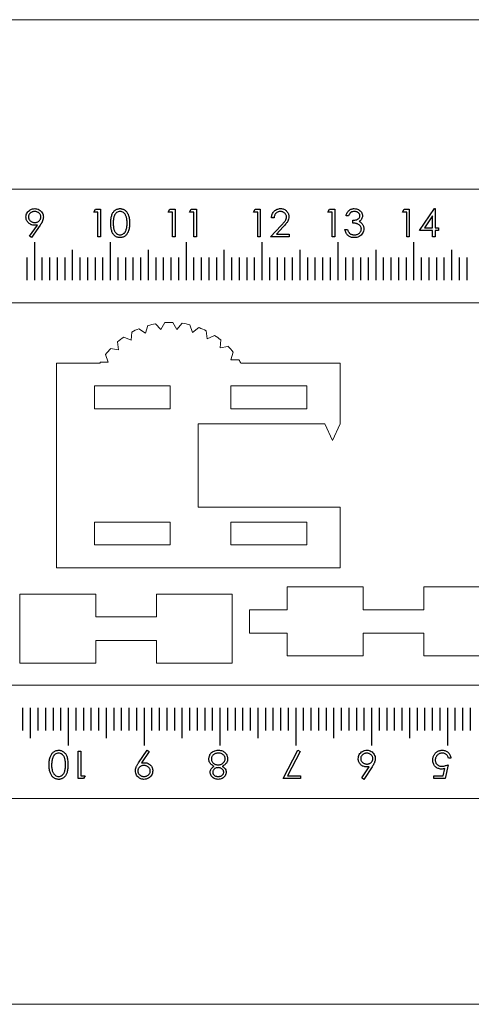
# Model space of a CAD drawing. Header units: millimetres. Extents: x 1 to 252, y 0 to 298.
# Tile 2 of 3: x 118 to 178, y 168 to 298. Entities that reach past the tile are written whole.
import ezdxf

# ---------------------------------------------------------------- set-up
doc = ezdxf.new("R2010")
doc.units = ezdxf.units.MM

msp = doc.modelspace()

# ---------------------------------------------------------------- linework, layer by layer
at = {"color": 7, "linetype": 'Continuous', "lineweight": 0}
for p, q in [((252.5, 297.71), (2.5, 297.71)), ((252.5, 167.71), (2.5, 167.71))]:
    msp.add_line(p, q, dxfattribs=at)
at = {"color": 7, "linetype": 'Continuous', "lineweight": 15}
for p, q in [((221.33, 275.32), (29.33, 275.32)), ((21.33, 260.32), (221.33, 260.32)), ((136.98, 256.79), (136.26, 257.56)), ((137.5, 257.72), (136.98, 256.79)), ((139.08, 256.82), (138.53, 257.74)), ((139.78, 257.63), (139.08, 256.82)), ((141.14, 256.42), (140.8, 257.42)), ((133.13, 256.46), (133.05, 255.4)), ((134.94, 256.31), (134.07, 256.91)), ((135.25, 257.33), (134.94, 256.31)), ((141.99, 257.05), (141.14, 256.42)), ((143.07, 255.58), (142.95, 256.64)), ((131.24, 255.17), (131.39, 254.12)), ((133.05, 255.4), (132.06, 255.81)), ((144.03, 256.02), (143.07, 255.58)), ((144.77, 254.36), (144.88, 255.42)), ((129.67, 253.51), (130.03, 252.51)), ((131.39, 254.12), (130.34, 254.31)), ((145.81, 254.58), (144.77, 254.36)), ((146.18, 252.8), (146.51, 253.82)), ((123.21, 252.35), (123.21, 225.35)), ((128.9, 252.35), (123.21, 252.35)), ((130.03, 252.51), (128.97, 252.48)), ((147.24, 252.8), (146.18, 252.8)), ((160.59, 252.35), (147.52, 252.35)), ((160.59, 244.35), (160.59, 252.35)), ((138.21, 249.35), (128.21, 249.35)), ((128.21, 249.35), (128.21, 246.35)), ((138.21, 246.35), (138.21, 249.35)), ((156.21, 249.35), (146.21, 249.35)), ((146.21, 249.35), (146.21, 246.35)), ((156.21, 246.35), (156.21, 249.35)), ((128.21, 246.35), (138.21, 246.35)), ((146.21, 246.35), (156.21, 246.35)), ((141.9, 233.35), (141.9, 244.35)), ((158.59, 244.35), (141.9, 244.35)), ((158.59, 244.35), (159.59, 242.16)), ((159.59, 242.16), (160.59, 244.35)), ((141.9, 233.35), (160.59, 233.35)), ((160.59, 225.35), (160.59, 233.35)), ((138.21, 231.35), (128.21, 231.35)), ((128.21, 231.35), (128.21, 228.35)), ((138.21, 228.35), (138.21, 231.35)), ((156.21, 231.35), (146.21, 231.35)), ((146.21, 231.35), (146.21, 228.35)), ((156.21, 228.35), (156.21, 231.35)), ((128.21, 228.35), (138.21, 228.35)), ((146.21, 228.35), (156.21, 228.35)), ((123.21, 225.35), (160.59, 225.35)), ((153.63, 222.81), (153.63, 219.81)), ((163.63, 222.81), (153.63, 222.81)), ((163.63, 219.81), (163.63, 222.81)), ((171.63, 222.81), (171.63, 219.81)), ((181.63, 222.81), (171.63, 222.81)), ((118.38, 221.85), (118.38, 212.75)), ((128.38, 221.85), (118.38, 221.85)), ((128.38, 218.85), (128.38, 221.85)), ((136.38, 221.85), (136.38, 218.85)), ((146.38, 221.85), (136.38, 221.85)), ((146.38, 212.75), (146.38, 221.85)), ((153.63, 219.81), (148.63, 219.81)), ((148.63, 219.81), (148.63, 216.71)), ((171.63, 219.81), (163.63, 219.81)), ((136.38, 218.85), (128.38, 218.85)), ((148.63, 216.71), (153.63, 216.71)), ((153.63, 216.71), (153.63, 213.71)), ((163.63, 216.71), (171.63, 216.71)), ((163.63, 213.71), (163.63, 216.71)), ((171.63, 216.71), (171.63, 213.71)), ((128.38, 215.75), (136.38, 215.75)), ((128.38, 212.75), (128.38, 215.75)), ((136.38, 215.75), (136.38, 212.75)), ((153.63, 213.71), (163.63, 213.71)), ((171.63, 213.71), (181.63, 213.71)), ((118.38, 212.75), (128.38, 212.75)), ((136.38, 212.75), (146.38, 212.75)), ((233.74, 209.86), (33.74, 209.86)), ((33.74, 194.86), (225.74, 194.86))]:
    msp.add_line(p, q, dxfattribs=at)
at = {"color": 7, "linetype": 'Continuous'}
for p, q in [((120.33, 263.32), (120.33, 268.32)), ((130.33, 263.32), (130.33, 268.32)), ((140.33, 263.32), (140.33, 268.32)), ((150.33, 263.32), (150.33, 268.32)), ((160.33, 263.32), (160.33, 268.32)), ((170.33, 263.32), (170.33, 268.32)), ((125.33, 263.32), (125.33, 267.32)), ((135.33, 263.32), (135.33, 267.32)), ((145.33, 263.32), (145.33, 267.32)), ((155.33, 263.32), (155.33, 267.32)), ((165.33, 263.32), (165.33, 267.32)), ((175.33, 263.32), (175.33, 267.32)), ((119.33, 263.32), (119.33, 266.32)), ((121.33, 263.32), (121.33, 266.32)), ((122.33, 263.32), (122.33, 266.32)), ((123.33, 263.32), (123.33, 266.32)), ((124.33, 263.32), (124.33, 266.32)), ((126.33, 263.32), (126.33, 266.32)), ((127.33, 263.32), (127.33, 266.32)), ((128.33, 263.32), (128.33, 266.32)), ((129.33, 263.32), (129.33, 266.32)), ((131.33, 263.32), (131.33, 266.32)), ((132.33, 263.32), (132.33, 266.32)), ((133.33, 263.32), (133.33, 266.32)), ((134.33, 263.32), (134.33, 266.32)), ((136.33, 263.32), (136.33, 266.32)), ((137.33, 263.32), (137.33, 266.32)), ((138.33, 263.32), (138.33, 266.32)), ((139.33, 263.32), (139.33, 266.32)), ((141.33, 263.32), (141.33, 266.32)), ((142.33, 263.32), (142.33, 266.32)), ((143.33, 263.32), (143.33, 266.32)), ((144.33, 263.32), (144.33, 266.32)), ((146.33, 263.32), (146.33, 266.32)), ((147.33, 263.32), (147.33, 266.32)), ((148.33, 263.32), (148.33, 266.32)), ((149.33, 263.32), (149.33, 266.32)), ((151.33, 263.32), (151.33, 266.32)), ((152.33, 263.32), (152.33, 266.32)), ((153.33, 263.32), (153.33, 266.32)), ((154.33, 263.32), (154.33, 266.32)), ((156.33, 263.32), (156.33, 266.32)), ((157.33, 263.32), (157.33, 266.32)), ((158.33, 263.32), (158.33, 266.32)), ((159.33, 263.32), (159.33, 266.32)), ((161.33, 263.32), (161.33, 266.32)), ((162.33, 263.32), (162.33, 266.32)), ((163.33, 263.32), (163.33, 266.32)), ((164.33, 263.32), (164.33, 266.32)), ((166.33, 263.32), (166.33, 266.32)), ((167.33, 263.32), (167.33, 266.32)), ((168.33, 263.32), (168.33, 266.32)), ((169.33, 263.32), (169.33, 266.32)), ((171.33, 263.32), (171.33, 266.32)), ((172.33, 263.32), (172.33, 266.32)), ((173.33, 263.32), (173.33, 266.32)), ((174.33, 263.32), (174.33, 266.32)), ((176.33, 263.32), (176.33, 266.32)), ((177.33, 263.32), (177.33, 266.32)), ((118.74, 206.86), (118.74, 203.86)), ((119.74, 206.86), (119.74, 202.86)), ((120.74, 206.86), (120.74, 203.86)), ((121.74, 206.86), (121.74, 203.86)), ((122.74, 206.86), (122.74, 203.86)), ((123.74, 206.86), (123.74, 203.86)), ((124.74, 206.86), (124.74, 201.86)), ((125.74, 206.86), (125.74, 203.86)), ((126.74, 206.86), (126.74, 203.86)), ((127.74, 206.86), (127.74, 203.86)), ((128.74, 206.86), (128.74, 203.86)), ((129.74, 206.86), (129.74, 202.86)), ((130.74, 206.86), (130.74, 203.86)), ((131.74, 206.86), (131.74, 203.86)), ((132.74, 206.86), (132.74, 203.86)), ((133.74, 206.86), (133.74, 203.86)), ((134.74, 206.86), (134.74, 201.86)), ((135.74, 206.86), (135.74, 203.86)), ((136.74, 206.86), (136.74, 203.86)), ((137.74, 206.86), (137.74, 203.86)), ((138.74, 206.86), (138.74, 203.86)), ((139.74, 206.86), (139.74, 202.86)), ((140.74, 206.86), (140.74, 203.86)), ((141.74, 206.86), (141.74, 203.86)), ((142.74, 206.86), (142.74, 203.86)), ((143.74, 206.86), (143.74, 203.86)), ((144.74, 206.86), (144.74, 201.86)), ((145.74, 206.86), (145.74, 203.86)), ((146.74, 206.86), (146.74, 203.86)), ((147.74, 206.86), (147.74, 203.86)), ((148.74, 206.86), (148.74, 203.86)), ((149.74, 206.86), (149.74, 202.86)), ((150.74, 206.86), (150.74, 203.86)), ((151.74, 206.86), (151.74, 203.86)), ((152.74, 206.86), (152.74, 203.86)), ((153.74, 206.86), (153.74, 203.86)), ((154.74, 206.86), (154.74, 201.86)), ((155.74, 206.86), (155.74, 203.86)), ((156.74, 206.86), (156.74, 203.86)), ((157.74, 206.86), (157.74, 203.86)), ((158.74, 206.86), (158.74, 203.86)), ((159.74, 206.86), (159.74, 202.86)), ((160.74, 206.86), (160.74, 203.86)), ((161.74, 206.86), (161.74, 203.86)), ((162.74, 206.86), (162.74, 203.86)), ((163.74, 206.86), (163.74, 203.86)), ((164.74, 206.86), (164.74, 201.86)), ((165.74, 206.86), (165.74, 203.86)), ((166.74, 206.86), (166.74, 203.86)), ((167.74, 206.86), (167.74, 203.86)), ((168.74, 206.86), (168.74, 203.86)), ((169.74, 206.86), (169.74, 202.86)), ((170.74, 206.86), (170.74, 203.86)), ((171.74, 206.86), (171.74, 203.86)), ((172.74, 206.86), (172.74, 203.86)), ((173.74, 206.86), (173.74, 203.86)), ((174.74, 206.86), (174.74, 201.86)), ((175.74, 206.86), (175.74, 203.86)), ((176.74, 206.86), (176.74, 203.86)), ((177.74, 206.86), (177.74, 203.86))]:
    msp.add_line(p, q, dxfattribs=at)
at = {"color": 7, "linetype": 'Continuous', "flags": 128}
for points in [[(119.92, 268.93), (119.66, 269.11), (119.66, 269.11), (120.68, 270.59), (120.68, 270.59), (120.48, 270.57), (120.29, 270.56), (120.29, 270.56), (120.18, 270.57), (120.07, 270.58), (119.96, 270.61), (119.86, 270.64), (119.76, 270.69), (119.67, 270.74), (119.58, 270.8), (119.5, 270.88), (119.42, 270.96), (119.36, 271.04), (119.3, 271.13), (119.26, 271.22), (119.22, 271.32), (119.19, 271.43), (119.18, 271.53), (119.17, 271.64), (119.17, 271.64), (119.18, 271.8), (119.21, 271.94), (119.26, 272.08), (119.32, 272.21), (119.41, 272.33), (119.5, 272.44), (119.62, 272.53), (119.75, 272.61), (119.89, 272.68), (120.03, 272.73), (120.18, 272.75), (120.34, 272.76), (120.34, 272.76), (120.49, 272.75), (120.63, 272.73), (120.77, 272.68), (120.91, 272.62), (121.03, 272.53), (121.14, 272.44), (121.24, 272.33), (121.32, 272.2), (121.38, 272.07), (121.43, 271.93), (121.46, 271.79), (121.47, 271.64), (121.47, 271.64), (121.46, 271.53), (121.44, 271.41), (121.42, 271.29), (121.37, 271.17), (121.35, 271.1), (121.32, 271.04), (121.29, 270.97), (121.25, 270.89), (121.2, 270.82), (121.16, 270.74), (121.1, 270.65), (121.05, 270.57), (121.05, 270.57), (119.92, 268.93)], [(120.35, 270.94), (120.44, 270.94), (120.52, 270.95), (120.6, 270.97), (120.67, 270.99), (120.74, 271.02), (120.81, 271.06), (120.87, 271.1), (120.92, 271.15), (120.97, 271.2), (121.02, 271.26), (121.06, 271.32), (121.09, 271.38), (121.11, 271.45), (121.13, 271.52), (121.14, 271.59), (121.14, 271.66), (121.14, 271.66), (121.14, 271.74), (121.12, 271.81), (121.11, 271.88), (121.08, 271.94), (121.05, 272), (121, 272.06), (120.96, 272.12), (120.9, 272.18), (120.84, 272.23), (120.77, 272.27), (120.71, 272.3), (120.63, 272.33), (120.56, 272.36), (120.48, 272.38), (120.4, 272.38), (120.32, 272.39), (120.32, 272.39), (120.24, 272.38), (120.16, 272.38), (120.08, 272.36), (120.01, 272.33), (119.93, 272.3), (119.87, 272.27), (119.8, 272.23), (119.74, 272.18), (119.68, 272.12), (119.64, 272.06), (119.6, 272), (119.56, 271.94), (119.54, 271.88), (119.52, 271.81), (119.51, 271.74), (119.5, 271.66), (119.5, 271.66), (119.51, 271.59), (119.52, 271.52), (119.54, 271.45), (119.56, 271.38), (119.6, 271.32), (119.64, 271.26), (119.69, 271.2), (119.75, 271.15), (119.81, 271.1), (119.88, 271.06), (119.95, 271.02), (120.03, 270.99), (120.1, 270.97), (120.18, 270.95), (120.27, 270.94), (120.35, 270.94)], [(128.33, 272.67), (129, 272.67), (129, 272.67), (129, 269.02), (129, 269.02), (128.67, 269.02), (128.67, 269.02), (128.67, 272.29), (128.67, 272.29), (128.11, 272.29), (128.11, 272.29), (128.33, 272.67)], [(130.36, 270.84), (130.36, 271.02), (130.37, 271.18), (130.38, 271.34), (130.4, 271.48), (130.42, 271.62), (130.44, 271.74), (130.48, 271.86), (130.51, 271.96), (130.55, 272.06), (130.6, 272.15), (130.65, 272.23), (130.7, 272.31), (130.75, 272.38), (130.81, 272.45), (130.88, 272.5), (130.95, 272.56), (131.02, 272.61), (131.09, 272.65), (131.17, 272.68), (131.25, 272.71), (131.33, 272.73), (131.41, 272.75), (131.49, 272.76), (131.58, 272.76), (131.58, 272.76), (131.67, 272.76), (131.75, 272.75), (131.83, 272.73), (131.91, 272.71), (131.99, 272.68), (132.07, 272.65), (132.15, 272.61), (132.22, 272.56), (132.29, 272.5), (132.35, 272.44), (132.42, 272.38), (132.47, 272.3), (132.53, 272.22), (132.58, 272.14), (132.63, 272.04), (132.67, 271.94), (132.71, 271.84), (132.74, 271.72), (132.77, 271.6), (132.8, 271.46), (132.81, 271.32), (132.83, 271.17), (132.84, 271.01), (132.84, 270.84), (132.84, 270.84), (132.84, 270.68), (132.83, 270.52), (132.81, 270.37), (132.8, 270.22), (132.77, 270.09), (132.75, 269.97), (132.71, 269.85), (132.67, 269.75), (132.63, 269.65), (132.58, 269.56), (132.53, 269.47), (132.48, 269.39), (132.42, 269.32), (132.36, 269.25), (132.29, 269.19), (132.22, 269.13), (132.15, 269.08), (132.07, 269.04), (131.99, 269.01), (131.92, 268.98), (131.83, 268.95), (131.75, 268.94), (131.67, 268.93), (131.58, 268.93), (131.58, 268.93), (131.49, 268.93), (131.41, 268.94), (131.33, 268.95), (131.25, 268.98), (131.17, 269), (131.09, 269.04), (131.02, 269.08), (130.95, 269.13), (130.88, 269.18), (130.82, 269.24), (130.76, 269.3), (130.7, 269.38), (130.65, 269.45), (130.6, 269.54), (130.56, 269.63), (130.51, 269.73), (130.48, 269.83), (130.45, 269.95), (130.42, 270.07), (130.4, 270.21), (130.38, 270.35), (130.37, 270.5), (130.36, 270.67), (130.36, 270.84)], [(130.69, 270.84), (130.69, 270.7), (130.69, 270.56), (130.7, 270.43), (130.71, 270.31), (130.73, 270.2), (130.75, 270.1), (130.77, 270.01), (130.8, 269.93), (130.83, 269.85), (130.86, 269.78), (130.9, 269.72), (130.94, 269.66), (130.98, 269.6), (131.02, 269.55), (131.07, 269.5), (131.13, 269.46), (131.24, 269.39), (131.35, 269.34), (131.47, 269.31), (131.59, 269.3), (131.59, 269.3), (131.71, 269.31), (131.83, 269.34), (131.94, 269.39), (132.05, 269.46), (132.1, 269.5), (132.15, 269.54), (132.19, 269.6), (132.24, 269.65), (132.28, 269.71), (132.31, 269.78), (132.34, 269.85), (132.37, 269.93), (132.37, 269.93), (132.4, 270.02), (132.43, 270.13), (132.46, 270.23), (132.48, 270.35), (132.49, 270.46), (132.5, 270.59), (132.51, 270.71), (132.51, 270.84), (132.51, 270.84), (132.51, 270.98), (132.5, 271.1), (132.49, 271.22), (132.48, 271.33), (132.46, 271.44), (132.44, 271.54), (132.42, 271.64), (132.39, 271.73), (132.36, 271.81), (132.32, 271.89), (132.28, 271.96), (132.24, 272.02), (132.2, 272.08), (132.15, 272.14), (132.1, 272.19), (132.05, 272.23), (131.94, 272.3), (131.82, 272.35), (131.71, 272.38), (131.59, 272.39), (131.59, 272.39), (131.47, 272.38), (131.35, 272.35), (131.24, 272.3), (131.13, 272.23), (131.07, 272.19), (131.03, 272.14), (130.98, 272.09), (130.94, 272.03), (130.9, 271.97), (130.86, 271.91), (130.83, 271.84), (130.8, 271.76), (130.77, 271.68), (130.75, 271.59), (130.73, 271.49), (130.71, 271.38), (130.7, 271.26), (130.69, 271.13), (130.69, 270.99), (130.69, 270.84)], [(138.15, 272.67), (138.83, 272.67), (138.83, 272.67), (138.83, 269.02), (138.83, 269.02), (138.5, 269.02), (138.5, 269.02), (138.5, 272.29), (138.5, 272.29), (137.94, 272.29), (137.94, 272.29), (138.15, 272.67)], [(140.96, 272.67), (141.64, 272.67), (141.64, 272.67), (141.64, 269.02), (141.64, 269.02), (141.31, 269.02), (141.31, 269.02), (141.31, 272.29), (141.31, 272.29), (140.75, 272.29), (140.75, 272.29), (140.96, 272.67)], [(149.38, 272.67), (150.06, 272.67), (150.06, 272.67), (150.06, 269.02), (150.06, 269.02), (149.73, 269.02), (149.73, 269.02), (149.73, 272.29), (149.73, 272.29), (149.17, 272.29), (149.17, 272.29), (149.38, 272.67)], [(151.88, 271.55), (151.56, 271.55), (151.56, 271.55), (151.56, 271.68), (151.58, 271.8), (151.61, 271.92), (151.65, 272.03), (151.7, 272.14), (151.76, 272.24), (151.83, 272.33), (151.91, 272.42), (152, 272.5), (152.09, 272.57), (152.19, 272.63), (152.29, 272.68), (152.4, 272.71), (152.51, 272.74), (152.62, 272.76), (152.75, 272.76), (152.75, 272.76), (152.87, 272.76), (152.98, 272.74), (153.09, 272.72), (153.19, 272.68), (153.29, 272.64), (153.38, 272.58), (153.47, 272.52), (153.54, 272.44), (153.62, 272.36), (153.68, 272.27), (153.73, 272.18), (153.77, 272.09), (153.81, 271.99), (153.83, 271.89), (153.84, 271.79), (153.85, 271.68), (153.85, 271.68), (153.84, 271.53), (153.81, 271.38), (153.76, 271.24), (153.7, 271.1), (153.66, 271.03), (153.6, 270.95), (153.54, 270.87), (153.48, 270.78), (153.4, 270.69), (153.31, 270.59), (153.22, 270.48), (153.11, 270.37), (153.11, 270.37), (152.2, 269.39), (152.2, 269.39), (153.9, 269.39), (153.9, 269.39), (153.9, 269.02), (153.9, 269.02), (151.42, 269.02), (151.42, 269.02), (152.83, 270.53), (152.83, 270.53), (152.93, 270.64), (153.03, 270.74), (153.11, 270.83), (153.19, 270.92), (153.25, 271), (153.31, 271.07), (153.35, 271.14), (153.39, 271.19), (153.45, 271.3), (153.49, 271.42), (153.51, 271.53), (153.52, 271.65), (153.52, 271.65), (153.52, 271.72), (153.51, 271.79), (153.49, 271.86), (153.46, 271.93), (153.43, 271.99), (153.39, 272.05), (153.35, 272.11), (153.29, 272.17), (153.23, 272.22), (153.17, 272.27), (153.11, 272.3), (153.04, 272.33), (152.96, 272.36), (152.89, 272.37), (152.81, 272.38), (152.73, 272.39), (152.73, 272.39), (152.64, 272.38), (152.56, 272.37), (152.48, 272.36), (152.41, 272.33), (152.34, 272.3), (152.27, 272.26), (152.21, 272.22), (152.15, 272.17), (152.09, 272.11), (152.04, 272.05), (152, 271.98), (151.97, 271.9), (151.94, 271.82), (151.91, 271.73), (151.89, 271.64), (151.88, 271.55)], [(159.21, 272.67), (159.89, 272.67), (159.89, 272.67), (159.89, 269.02), (159.89, 269.02), (159.56, 269.02), (159.56, 269.02), (159.56, 272.29), (159.56, 272.29), (159, 272.29), (159, 272.29), (159.21, 272.67)], [(161.71, 271.83), (161.38, 271.83), (161.38, 271.83), (161.41, 271.94), (161.45, 272.04), (161.49, 272.14), (161.53, 272.23), (161.59, 272.31), (161.64, 272.39), (161.71, 272.46), (161.78, 272.52), (161.85, 272.58), (161.93, 272.63), (162.01, 272.67), (162.1, 272.7), (162.19, 272.73), (162.28, 272.75), (162.37, 272.76), (162.47, 272.76), (162.47, 272.76), (162.61, 272.75), (162.75, 272.73), (162.88, 272.69), (163.01, 272.63), (163.13, 272.56), (163.23, 272.48), (163.32, 272.38), (163.4, 272.28), (163.46, 272.17), (163.5, 272.05), (163.53, 271.93), (163.54, 271.81), (163.54, 271.81), (163.53, 271.7), (163.51, 271.59), (163.48, 271.49), (163.43, 271.39), (163.37, 271.3), (163.3, 271.21), (163.21, 271.14), (163.11, 271.06), (163.11, 271.06), (163.22, 271), (163.33, 270.93), (163.42, 270.85), (163.5, 270.75), (163.5, 270.75), (163.56, 270.68), (163.6, 270.6), (163.64, 270.53), (163.67, 270.44), (163.69, 270.36), (163.71, 270.28), (163.72, 270.19), (163.72, 270.1), (163.72, 270.1), (163.71, 269.95), (163.68, 269.8), (163.63, 269.66), (163.56, 269.51), (163.47, 269.38), (163.36, 269.26), (163.24, 269.16), (163.1, 269.08), (162.95, 269.01), (162.8, 268.96), (162.63, 268.93), (162.46, 268.93), (162.46, 268.93), (162.34, 268.93), (162.23, 268.94), (162.12, 268.96), (162.02, 268.99), (161.92, 269.03), (161.83, 269.08), (161.74, 269.13), (161.66, 269.2), (161.58, 269.27), (161.51, 269.35), (161.45, 269.44), (161.4, 269.54), (161.35, 269.64), (161.31, 269.75), (161.27, 269.87), (161.24, 270), (161.24, 270), (161.57, 270), (161.57, 270), (161.6, 269.92), (161.62, 269.84), (161.66, 269.77), (161.69, 269.7), (161.73, 269.64), (161.77, 269.59), (161.81, 269.54), (161.86, 269.5), (161.86, 269.5), (161.92, 269.45), (161.98, 269.41), (162.05, 269.38), (162.13, 269.35), (162.21, 269.33), (162.29, 269.31), (162.38, 269.3), (162.47, 269.3), (162.47, 269.3), (162.57, 269.3), (162.67, 269.31), (162.76, 269.33), (162.84, 269.36), (162.93, 269.39), (163, 269.43), (163.07, 269.48), (163.14, 269.53), (163.2, 269.59), (163.25, 269.65), (163.3, 269.72), (163.33, 269.78), (163.36, 269.85), (163.38, 269.92), (163.39, 270), (163.4, 270.07), (163.4, 270.07), (163.39, 270.17), (163.36, 270.27), (163.32, 270.37), (163.27, 270.46), (163.2, 270.54), (163.12, 270.62), (163.03, 270.68), (162.93, 270.73), (162.87, 270.75), (162.81, 270.77), (162.74, 270.79), (162.66, 270.8), (162.57, 270.82), (162.48, 270.83), (162.38, 270.84), (162.27, 270.84), (162.27, 270.84), (162.27, 271.22), (162.27, 271.22), (162.41, 271.22), (162.54, 271.24), (162.66, 271.27), (162.78, 271.3), (162.88, 271.35), (162.97, 271.4), (163.05, 271.46), (163.1, 271.52), (163.15, 271.59), (163.18, 271.66), (163.2, 271.74), (163.21, 271.82), (163.21, 271.82), (163.21, 271.87), (163.19, 271.93), (163.18, 271.98), (163.16, 272.03), (163.13, 272.08), (163.09, 272.13), (163.05, 272.17), (163, 272.22), (162.95, 272.26), (162.89, 272.29), (162.83, 272.32), (162.76, 272.35), (162.7, 272.36), (162.63, 272.38), (162.55, 272.39), (162.47, 272.39), (162.47, 272.39), (162.35, 272.38), (162.23, 272.36), (162.13, 272.32), (162.03, 272.26), (161.98, 272.23), (161.94, 272.19), (161.9, 272.14), (161.86, 272.09), (161.82, 272.03), (161.78, 271.97), (161.74, 271.9), (161.71, 271.83)], [(169.04, 272.67), (169.71, 272.67), (169.71, 272.67), (169.71, 269.02), (169.71, 269.02), (169.38, 269.02), (169.38, 269.02), (169.38, 272.29), (169.38, 272.29), (168.82, 272.29), (168.82, 272.29), (169.04, 272.67)], [(173.06, 272.76), (173.13, 272.76), (173.13, 272.76), (173.13, 270.24), (173.13, 270.24), (173.55, 270.24), (173.55, 270.24), (173.55, 269.86), (173.55, 269.86), (173.13, 269.86), (173.13, 269.86), (173.13, 269.02), (173.13, 269.02), (172.8, 269.02), (172.8, 269.02), (172.8, 269.86), (172.8, 269.86), (171.07, 269.86), (171.07, 269.86), (173.06, 272.76)], [(172.8, 270.24), (172.8, 271.82), (172.8, 271.82), (171.71, 270.24), (171.71, 270.24), (172.8, 270.24)], [(124.71, 199.33), (124.71, 199.16), (124.7, 198.99), (124.69, 198.83), (124.67, 198.69), (124.65, 198.56), (124.62, 198.43), (124.59, 198.32), (124.56, 198.21), (124.52, 198.12), (124.47, 198.03), (124.42, 197.94), (124.37, 197.87), (124.31, 197.79), (124.25, 197.73), (124.19, 197.67), (124.12, 197.61), (124.05, 197.57), (123.97, 197.53), (123.9, 197.49), (123.82, 197.46), (123.74, 197.44), (123.66, 197.42), (123.58, 197.41), (123.49, 197.41), (123.49, 197.41), (123.4, 197.41), (123.32, 197.42), (123.23, 197.44), (123.15, 197.46), (123.07, 197.49), (123, 197.53), (122.92, 197.57), (122.85, 197.62), (122.78, 197.67), (122.71, 197.73), (122.65, 197.8), (122.59, 197.87), (122.54, 197.95), (122.49, 198.04), (122.44, 198.13), (122.4, 198.23), (122.36, 198.34), (122.32, 198.45), (122.3, 198.58), (122.27, 198.71), (122.25, 198.85), (122.24, 199), (122.23, 199.16), (122.23, 199.33), (122.23, 199.33), (122.23, 199.5), (122.24, 199.66), (122.25, 199.81), (122.27, 199.95), (122.29, 200.08), (122.32, 200.2), (122.36, 200.32), (122.39, 200.43), (122.44, 200.52), (122.48, 200.62), (122.53, 200.7), (122.59, 200.78), (122.65, 200.86), (122.71, 200.92), (122.78, 200.99), (122.85, 201.04), (122.92, 201.09), (123, 201.13), (123.07, 201.17), (123.15, 201.2), (123.23, 201.22), (123.32, 201.23), (123.4, 201.25), (123.49, 201.25), (123.49, 201.25), (123.58, 201.25), (123.66, 201.24), (123.74, 201.22), (123.82, 201.2), (123.9, 201.17), (123.97, 201.13), (124.05, 201.09), (124.12, 201.05), (124.19, 200.99), (124.25, 200.93), (124.31, 200.87), (124.37, 200.8), (124.42, 200.72), (124.47, 200.63), (124.51, 200.54), (124.55, 200.45), (124.59, 200.34), (124.62, 200.23), (124.65, 200.1), (124.67, 199.97), (124.69, 199.82), (124.7, 199.67), (124.71, 199.5), (124.71, 199.33)], [(124.38, 199.33), (124.38, 199.48), (124.38, 199.61), (124.37, 199.74), (124.35, 199.86), (124.34, 199.97), (124.32, 200.07), (124.3, 200.16), (124.27, 200.24), (124.24, 200.32), (124.21, 200.39), (124.17, 200.46), (124.13, 200.52), (124.09, 200.57), (124.04, 200.62), (123.99, 200.67), (123.94, 200.71), (123.83, 200.78), (123.72, 200.83), (123.6, 200.86), (123.48, 200.87), (123.48, 200.87), (123.36, 200.86), (123.24, 200.83), (123.13, 200.79), (123.02, 200.72), (122.97, 200.68), (122.92, 200.63), (122.87, 200.58), (122.83, 200.52), (122.79, 200.46), (122.76, 200.39), (122.72, 200.32), (122.7, 200.25), (122.7, 200.25), (122.66, 200.15), (122.64, 200.05), (122.61, 199.94), (122.59, 199.83), (122.58, 199.71), (122.57, 199.59), (122.56, 199.46), (122.56, 199.33), (122.56, 199.33), (122.56, 199.2), (122.56, 199.07), (122.58, 198.95), (122.59, 198.84), (122.61, 198.73), (122.63, 198.63), (122.65, 198.54), (122.68, 198.45), (122.71, 198.36), (122.75, 198.29), (122.79, 198.22), (122.83, 198.15), (122.87, 198.09), (122.92, 198.04), (122.97, 197.99), (123.02, 197.94), (123.13, 197.88), (123.24, 197.82), (123.36, 197.8), (123.48, 197.79), (123.48, 197.79), (123.6, 197.8), (123.72, 197.82), (123.83, 197.88), (123.94, 197.94), (123.99, 197.99), (124.04, 198.03), (124.09, 198.09), (124.13, 198.14), (124.17, 198.2), (124.21, 198.27), (124.24, 198.34), (124.27, 198.41), (124.3, 198.5), (124.32, 198.59), (124.34, 198.69), (124.35, 198.8), (124.37, 198.92), (124.38, 199.04), (124.38, 199.18), (124.38, 199.33)], [(126.74, 197.5), (126.07, 197.5), (126.07, 197.5), (126.07, 201.15), (126.07, 201.15), (126.39, 201.15), (126.39, 201.15), (126.39, 197.88), (126.39, 197.88), (126.96, 197.88), (126.96, 197.88), (126.74, 197.5)], [(135.15, 201.25), (135.41, 201.07), (135.41, 201.07), (134.39, 199.58), (134.39, 199.58), (134.59, 199.6), (134.78, 199.61), (134.78, 199.61), (134.89, 199.61), (135, 199.59), (135.11, 199.57), (135.21, 199.53), (135.3, 199.49), (135.4, 199.43), (135.49, 199.37), (135.57, 199.3), (135.64, 199.22), (135.71, 199.13), (135.77, 199.04), (135.81, 198.95), (135.85, 198.85), (135.87, 198.75), (135.89, 198.64), (135.89, 198.53), (135.89, 198.53), (135.88, 198.38), (135.86, 198.23), (135.81, 198.09), (135.74, 197.96), (135.66, 197.84), (135.56, 197.74), (135.45, 197.64), (135.32, 197.56), (135.18, 197.5), (135.04, 197.45), (134.89, 197.42), (134.73, 197.41), (134.73, 197.41), (134.58, 197.42), (134.44, 197.45), (134.3, 197.49), (134.16, 197.56), (134.04, 197.64), (133.93, 197.73), (133.83, 197.84), (133.75, 197.97), (133.69, 198.1), (133.64, 198.24), (133.61, 198.38), (133.6, 198.53), (133.6, 198.53), (133.61, 198.65), (133.62, 198.76), (133.65, 198.88), (133.69, 199.01), (133.72, 199.07), (133.75, 199.14), (133.78, 199.21), (133.82, 199.28), (133.86, 199.36), (133.91, 199.44), (133.96, 199.52), (134.02, 199.6), (134.02, 199.6), (135.15, 201.25)], [(143.99, 199.12), (143.9, 199.17), (143.82, 199.22), (143.75, 199.27), (143.68, 199.32), (143.61, 199.37), (143.55, 199.43), (143.5, 199.49), (143.46, 199.55), (143.42, 199.61), (143.38, 199.67), (143.35, 199.74), (143.33, 199.8), (143.31, 199.87), (143.3, 199.94), (143.29, 200.02), (143.29, 200.09), (143.29, 200.09), (143.29, 200.2), (143.31, 200.3), (143.33, 200.4), (143.36, 200.49), (143.4, 200.59), (143.44, 200.68), (143.5, 200.76), (143.56, 200.85), (143.56, 200.85), (143.65, 200.94), (143.75, 201.02), (143.86, 201.09), (143.98, 201.15), (144.1, 201.19), (144.24, 201.22), (144.38, 201.24), (144.53, 201.25), (144.53, 201.25), (144.68, 201.24), (144.82, 201.23), (144.95, 201.2), (145.07, 201.16), (145.18, 201.11), (145.28, 201.05), (145.37, 200.98), (145.45, 200.9), (145.53, 200.81), (145.59, 200.72), (145.64, 200.62), (145.69, 200.53), (145.72, 200.43), (145.75, 200.33), (145.76, 200.23), (145.77, 200.12), (145.77, 200.12), (145.76, 200.04), (145.76, 199.97), (145.74, 199.9), (145.73, 199.83), (145.7, 199.76), (145.67, 199.69), (145.64, 199.63), (145.6, 199.56), (145.55, 199.5), (145.5, 199.44), (145.44, 199.39), (145.38, 199.33), (145.3, 199.27), (145.22, 199.22), (145.14, 199.17), (145.05, 199.12), (145.05, 199.12), (145.17, 199.05), (145.28, 198.97), (145.37, 198.88), (145.45, 198.78), (145.51, 198.68), (145.55, 198.57), (145.57, 198.46), (145.58, 198.35), (145.58, 198.35), (145.57, 198.23), (145.55, 198.12), (145.5, 198), (145.44, 197.89), (145.36, 197.78), (145.27, 197.69), (145.17, 197.61), (145.05, 197.54), (144.92, 197.48), (144.79, 197.44), (144.65, 197.42), (144.51, 197.41), (144.51, 197.41), (144.37, 197.42), (144.24, 197.44), (144.11, 197.48), (143.99, 197.54), (143.87, 197.61), (143.77, 197.69), (143.69, 197.79), (143.61, 197.89), (143.55, 198), (143.51, 198.12), (143.48, 198.24), (143.47, 198.36), (143.47, 198.36), (143.48, 198.48), (143.51, 198.59), (143.55, 198.69), (143.6, 198.79), (143.68, 198.88), (143.77, 198.97), (143.87, 199.05), (143.99, 199.12)], [(144.51, 199.33), (144.61, 199.33), (144.7, 199.34), (144.79, 199.36), (144.87, 199.39), (144.95, 199.42), (145.03, 199.47), (145.1, 199.51), (145.17, 199.57), (145.24, 199.63), (145.29, 199.7), (145.34, 199.76), (145.37, 199.83), (145.4, 199.9), (145.42, 199.98), (145.44, 200.05), (145.44, 200.13), (145.44, 200.13), (145.43, 200.23), (145.41, 200.32), (145.38, 200.42), (145.33, 200.51), (145.26, 200.59), (145.19, 200.66), (145.1, 200.73), (145.01, 200.78), (144.9, 200.82), (144.78, 200.85), (144.66, 200.87), (144.53, 200.87), (144.53, 200.87), (144.43, 200.87), (144.33, 200.86), (144.24, 200.84), (144.15, 200.82), (144.07, 200.78), (144, 200.74), (143.93, 200.7), (143.86, 200.64), (143.81, 200.58), (143.75, 200.52), (143.71, 200.46), (143.68, 200.39), (143.65, 200.32), (143.63, 200.25), (143.62, 200.17), (143.62, 200.1), (143.62, 200.1), (143.62, 200.02), (143.63, 199.95), (143.65, 199.88), (143.68, 199.81), (143.72, 199.75), (143.76, 199.68), (143.82, 199.62), (143.88, 199.56), (143.94, 199.51), (144.01, 199.46), (144.09, 199.42), (144.17, 199.39), (144.25, 199.36), (144.33, 199.34), (144.42, 199.33), (144.51, 199.33)], [(155.36, 197.5), (153.11, 197.5), (153.11, 197.5), (155.03, 201.25), (155.03, 201.25), (155.32, 201.09), (155.32, 201.09), (153.67, 197.88), (153.67, 197.88), (155.36, 197.88), (155.36, 197.88), (155.36, 197.5)], [(163.74, 197.41), (163.48, 197.61), (163.48, 197.61), (164.45, 199.08), (164.45, 199.08), (164.26, 199.06), (164.07, 199.05), (164.07, 199.05), (163.96, 199.05), (163.85, 199.07), (163.75, 199.09), (163.65, 199.13), (163.56, 199.17), (163.47, 199.22), (163.38, 199.29), (163.3, 199.36), (163.23, 199.44), (163.17, 199.53), (163.11, 199.62), (163.07, 199.71), (163.03, 199.81), (163.01, 199.91), (162.99, 200.02), (162.99, 200.13), (162.99, 200.13), (163, 200.28), (163.02, 200.43), (163.07, 200.57), (163.13, 200.7), (163.21, 200.82), (163.31, 200.92), (163.42, 201.02), (163.55, 201.1), (163.69, 201.16), (163.83, 201.21), (163.98, 201.24), (164.13, 201.25), (164.13, 201.25), (164.28, 201.24), (164.42, 201.21), (164.55, 201.17), (164.69, 201.1), (164.81, 201.02), (164.91, 200.93), (165.01, 200.82), (165.09, 200.7), (165.15, 200.56), (165.2, 200.43), (165.22, 200.28), (165.23, 200.14), (165.23, 200.14), (165.23, 200.02), (165.21, 199.91), (165.18, 199.79), (165.15, 199.67), (165.12, 199.61), (165.09, 199.54), (165.06, 199.47), (165.02, 199.4), (164.98, 199.32), (164.93, 199.24), (164.88, 199.16), (164.83, 199.08), (164.83, 199.08), (163.74, 197.41)], [(164.14, 199.42), (164.22, 199.43), (164.3, 199.44), (164.38, 199.45), (164.45, 199.48), (164.52, 199.51), (164.58, 199.54), (164.64, 199.59), (164.69, 199.64), (164.74, 199.69), (164.79, 199.75), (164.82, 199.81), (164.85, 199.87), (164.88, 199.94), (164.89, 200), (164.9, 200.08), (164.91, 200.15), (164.91, 200.15), (164.9, 200.22), (164.89, 200.29), (164.87, 200.36), (164.85, 200.43), (164.82, 200.49), (164.78, 200.55), (164.73, 200.61), (164.67, 200.66), (164.61, 200.71), (164.55, 200.75), (164.49, 200.79), (164.42, 200.82), (164.35, 200.84), (164.27, 200.86), (164.19, 200.87), (164.11, 200.87), (164.11, 200.87), (164.03, 200.87), (163.95, 200.86), (163.88, 200.84), (163.81, 200.82), (163.74, 200.79), (163.67, 200.75), (163.61, 200.71), (163.55, 200.66), (163.49, 200.61), (163.45, 200.55), (163.41, 200.49), (163.37, 200.43), (163.35, 200.36), (163.33, 200.29), (163.32, 200.22), (163.32, 200.15), (163.32, 200.15), (163.32, 200.08), (163.33, 200), (163.35, 199.94), (163.38, 199.87), (163.41, 199.81), (163.45, 199.75), (163.5, 199.69), (163.56, 199.64), (163.62, 199.59), (163.68, 199.54), (163.75, 199.51), (163.82, 199.48), (163.9, 199.45), (163.98, 199.44), (164.06, 199.43), (164.14, 199.42)], [(172.96, 197.5), (172.96, 197.88), (172.96, 197.88), (174.2, 197.88), (174.2, 197.88), (174.39, 198.84), (174.39, 198.84), (174.28, 198.81), (174.17, 198.79), (174.06, 198.77), (173.96, 198.77), (173.96, 198.77), (173.84, 198.77), (173.72, 198.79), (173.61, 198.82), (173.51, 198.85), (173.41, 198.9), (173.31, 198.96), (173.22, 199.02), (173.14, 199.1), (173.06, 199.19), (173, 199.28), (172.94, 199.38), (172.9, 199.49), (172.86, 199.6), (172.84, 199.71), (172.82, 199.83), (172.82, 199.96), (172.82, 199.96), (172.82, 200.05), (172.83, 200.14), (172.84, 200.22), (172.86, 200.31), (172.88, 200.39), (172.91, 200.47), (172.94, 200.55), (172.98, 200.63), (173.03, 200.7), (173.07, 200.77), (173.12, 200.83), (173.18, 200.89), (173.24, 200.95), (173.3, 201), (173.36, 201.04), (173.43, 201.09), (173.5, 201.13), (173.58, 201.16), (173.66, 201.19), (173.74, 201.21), (173.82, 201.23), (173.91, 201.24), (174, 201.25), (174.09, 201.25), (174.09, 201.25), (174.2, 201.24), (174.3, 201.23), (174.4, 201.21), (174.5, 201.18), (174.59, 201.14), (174.68, 201.09), (174.76, 201.03), (174.84, 200.96), (174.91, 200.89), (174.97, 200.81), (175.03, 200.72), (175.08, 200.63), (175.12, 200.54), (175.16, 200.44), (175.18, 200.33), (175.2, 200.22), (175.2, 200.22), (174.87, 200.22), (174.87, 200.22), (174.85, 200.32), (174.81, 200.42), (174.77, 200.5), (174.72, 200.57), (174.67, 200.64), (174.6, 200.69), (174.52, 200.75), (174.44, 200.79), (174.35, 200.83), (174.26, 200.85), (174.16, 200.87), (174.07, 200.87), (174.07, 200.87), (173.98, 200.87), (173.89, 200.86), (173.8, 200.84), (173.72, 200.81), (173.64, 200.77), (173.56, 200.72), (173.49, 200.67), (173.42, 200.61), (173.35, 200.54), (173.3, 200.47), (173.25, 200.39), (173.21, 200.31), (173.18, 200.23), (173.16, 200.14), (173.15, 200.05), (173.14, 199.95), (173.14, 199.95), (173.15, 199.86), (173.16, 199.78), (173.18, 199.7), (173.2, 199.62), (173.24, 199.55), (173.28, 199.49), (173.33, 199.42), (173.38, 199.37), (173.44, 199.31), (173.51, 199.27), (173.59, 199.23), (173.66, 199.2), (173.75, 199.17), (173.83, 199.16), (173.93, 199.15), (174.02, 199.14), (174.02, 199.14), (174.11, 199.15), (174.2, 199.15), (174.29, 199.17), (174.39, 199.19), (174.49, 199.22), (174.6, 199.25), (174.71, 199.29), (174.83, 199.33), (174.83, 199.33), (174.45, 197.5), (174.45, 197.5), (172.96, 197.5)], [(134.72, 199.24), (134.63, 199.23), (134.55, 199.22), (134.47, 199.21), (134.4, 199.18), (134.33, 199.15), (134.26, 199.12), (134.2, 199.07), (134.14, 199.02), (134.09, 198.97), (134.05, 198.91), (134.01, 198.85), (133.98, 198.79), (133.96, 198.72), (133.94, 198.66), (133.93, 198.58), (133.93, 198.51), (133.93, 198.51), (133.93, 198.44), (133.94, 198.37), (133.96, 198.3), (133.99, 198.23), (134.02, 198.17), (134.06, 198.11), (134.11, 198.05), (134.17, 198), (134.23, 197.95), (134.29, 197.91), (134.36, 197.87), (134.43, 197.84), (134.51, 197.82), (134.58, 197.8), (134.66, 197.79), (134.75, 197.79), (134.75, 197.79), (134.83, 197.79), (134.91, 197.8), (134.99, 197.82), (135.06, 197.84), (135.13, 197.87), (135.2, 197.91), (135.27, 197.95), (135.33, 198), (135.38, 198.05), (135.43, 198.11), (135.47, 198.17), (135.51, 198.23), (135.53, 198.3), (135.55, 198.37), (135.56, 198.44), (135.57, 198.51), (135.57, 198.51), (135.56, 198.58), (135.55, 198.66), (135.53, 198.72), (135.5, 198.79), (135.47, 198.85), (135.43, 198.91), (135.38, 198.97), (135.32, 199.02), (135.25, 199.07), (135.19, 199.12), (135.12, 199.15), (135.04, 199.18), (134.97, 199.21), (134.89, 199.22), (134.8, 199.23), (134.72, 199.24)], [(144.53, 197.79), (144.61, 197.79), (144.68, 197.8), (144.75, 197.81), (144.82, 197.83), (144.88, 197.85), (144.94, 197.88), (144.99, 197.91), (145.05, 197.95), (145.1, 198), (145.14, 198.04), (145.17, 198.09), (145.2, 198.14), (145.22, 198.19), (145.24, 198.24), (145.25, 198.3), (145.25, 198.35), (145.25, 198.35), (145.25, 198.41), (145.24, 198.46), (145.22, 198.52), (145.2, 198.57), (145.17, 198.62), (145.13, 198.67), (145.08, 198.72), (145.03, 198.77), (144.98, 198.81), (144.92, 198.85), (144.86, 198.88), (144.79, 198.91), (144.73, 198.93), (144.66, 198.94), (144.59, 198.95), (144.52, 198.96), (144.52, 198.96), (144.42, 198.95), (144.33, 198.93), (144.24, 198.91), (144.16, 198.87), (144.08, 198.82), (144.01, 198.77), (143.95, 198.71), (143.9, 198.64), (143.86, 198.57), (143.83, 198.49), (143.81, 198.42), (143.8, 198.35), (143.8, 198.35), (143.81, 198.29), (143.81, 198.24), (143.83, 198.19), (143.85, 198.14), (143.88, 198.1), (143.91, 198.05), (143.94, 198.01), (143.99, 197.96), (144.04, 197.92), (144.09, 197.88), (144.15, 197.85), (144.22, 197.83), (144.29, 197.81), (144.36, 197.8), (144.44, 197.79), (144.53, 197.79)]]:
    msp.add_lwpolyline(points, dxfattribs=at)
at = {"color": 7, "linetype": 'Continuous', "lineweight": 15}
for start, end in [(100.4773, 106.0156), (88.255, 93.7934), (76.0328, 81.5711), (112.6995, 118.2378), (63.8106, 69.3489), (124.9217, 130.46), (51.5884, 57.1267), (137.1439, 142.6822), (39.3662, 44.9045), (149.3662, 150.1497), (29.8503, 32.6822)]:
    msp.add_arc((138.21, 247.01), 10.73, start, end, dxfattribs=at)

doc.saveas('drawing.dxf')
